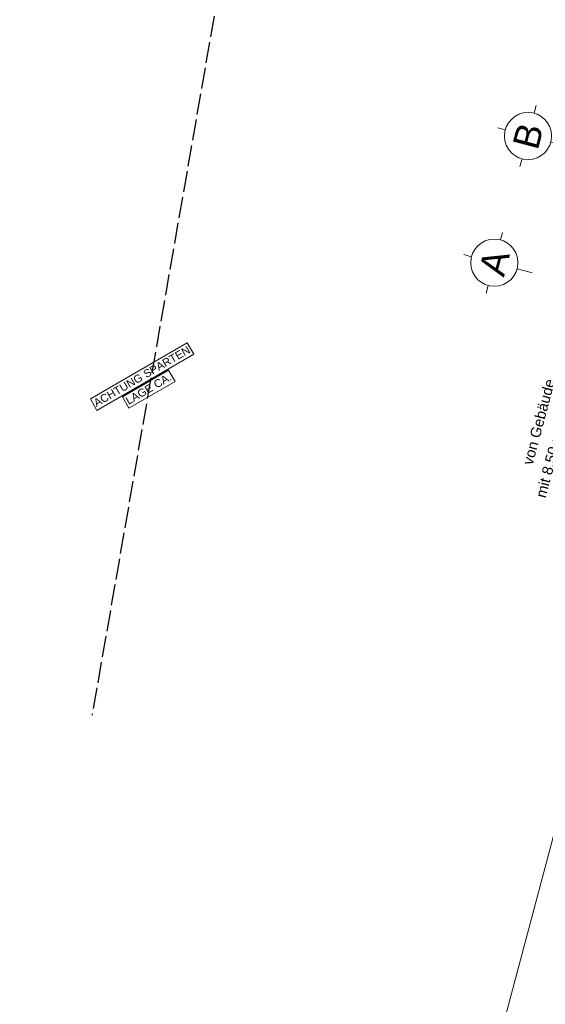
# Model space of a CAD drawing. Header units: metres. Extents: x 4462371 to 4462630, y 5328161 to 5328403.
# Tile 88 of 152: x 4462474 to 4462484, y 5328230 to 5328249. Entities that reach past the tile are written whole.
import ezdxf

# ---------------------------------------------------------------- set-up
doc = ezdxf.new("R2010")
doc.units = ezdxf.units.M
doc.header["$PDMODE"] = 65
doc.linetypes.add('AUSGEZOGEN', pattern=[0])
doc.linetypes.add('STRICHLINIE2_S3', pattern=[0.5, 0.4, -0.1])
doc.layers.add('Maßlinie_Allgemein', color=7, linetype='AUSGEZOGEN', lineweight=13)
doc.layers.add('Standard', color=7, linetype='AUSGEZOGEN', lineweight=13)
doc.styles.add('ARIAL', font='ARIAL.TTF')
doc.dimstyles.new('_DIMSTYLE_9', dxfattribs={"dimtxt": 0.2, "dimasz": 0.3, "dimexe": 0, "dimexo": 1e-06, "dimgap": 0.1, "dimtad": 2, "dimdec": 3, "dimrnd": 0.005, "dimzin": 4, "dimdsep": 46, "dimtxsty": 'ARIAL', "dimblk1": 'ALL_ML_STRICH', "dimblk2": 'ALL_ML_STRICH', "dimsah": 1, "dimcen": 0, "dimse1": 1, "dimse2": 1, "dimclrd": 7, "dimclre": 7, "dimclrt": 7, "dimadec": 0, "dimazin": 0, "dimtfac": 1, "dimtdec": 0, "dimtix": 1, "dimtmove": 2, "dimatfit": 3, "dimfxl": 0, "dimtzin": 0, "dimlwd": 0, "dimlwe": 13, "dimarcsym": 0})

# ---------------------------------------------------------------- blocks, each defined once
blk = doc.blocks.new('ALL_ML_STRICH')
at = {"color": 0, "linetype": 'ByBlock', "lineweight": -2}
for p, q in [((-1, 0), (0.5, 0)), ((-0.3, -0.3), (0.3, 0.3)), ((0, -0.5), (0, 0.5))]:
    blk.add_line(p, q, dxfattribs=at)
blk = doc.blocks.new('*D145')
at = {"layer": 'DEFPOINTS', "color": 7, "linetype": 'AUSGEZOGEN', "lineweight": 13}
for p in [(4462472.159, 5328337.173), (4462441.049, 5328239.214), (4462448.635, 5328237.194)]:
    blk.add_point(p, dxfattribs=at)
at = {"layer": 'Maßlinie_Allgemein', "color": 7, "linetype": 'AUSGEZOGEN', "lineweight": -2}
blk.add_line((4462448.635, 5328237.194), (4462475.058, 5328336.401), dxfattribs=at)
at = {"layer": 'Maßlinie_Allgemein', "color": 7, "linetype": 'AUSGEZOGEN', "lineweight": 13, "xscale": 0.3, "yscale": 0.3, "zscale": 0.3}
for p, rotation in [((4462475.058, 5328336.401), 75.08618496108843), ((4462448.635, 5328237.194), 255.0861849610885)]:
    blk.add_blockref('ALL_ML_STRICH', p, dxfattribs=dict(at, rotation=rotation))
at = {"layer": 'Maßlinie_Allgemein', "color": 7, "linetype": 'AUSGEZOGEN', "lineweight": 13, "insert": (4462461.663, 5328286.898), "char_height": 0.2, "width": 1.4, "attachment_point": 5, "rotation": 75.0862, "style": 'ARIAL'}
blk.add_mtext('\\A1;{\\A1;{102.66\\H0.132000;\\S5^ ;}}', dxfattribs=at)
blk = doc.blocks.new('*D146')
at = {"layer": 'DEFPOINTS', "color": 7, "linetype": 'AUSGEZOGEN', "lineweight": 13}
for p in [(4462472.159, 5328337.173), (4462440.149, 5328235.832), (4462448.459, 5328233.619)]:
    blk.add_point(p, dxfattribs=at)
at = {"layer": 'Maßlinie_Allgemein', "color": 7, "linetype": 'AUSGEZOGEN', "lineweight": -2}
blk.add_line((4462448.459, 5328233.619), (4462475.782, 5328336.208), dxfattribs=at)
at = {"layer": 'Maßlinie_Allgemein', "color": 7, "linetype": 'AUSGEZOGEN', "lineweight": 13, "xscale": 0.3, "yscale": 0.3, "zscale": 0.3}
for p, rotation in [((4462475.782, 5328336.208), 75.08618496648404), ((4462448.459, 5328233.619), 255.086184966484)]:
    blk.add_blockref('ALL_ML_STRICH', p, dxfattribs=dict(at, rotation=rotation))
at = {"layer": 'Maßlinie_Allgemein', "color": 7, "linetype": 'AUSGEZOGEN', "lineweight": 13, "insert": (4462461.937, 5328285.014), "char_height": 0.2, "width": 1.4, "attachment_point": 5, "rotation": 75.0862, "style": 'ARIAL'}
blk.add_mtext('\\A1;{\\A1;{106.16\\H0.132000;\\S5^ ;}}', dxfattribs=at)
blk = doc.blocks.new('COMPLEXOBJECT_105')
at = {"layer": 'Standard', "color": 7, "linetype": 'AUSGEZOGEN', "lineweight": 18}
for p, q in [((4462483.128, 5328244.555), (4462483.166, 5328244.7)), ((4462482.577, 5328244.236), (4462482.432, 5328244.275)), ((4462483.447, 5328244.005), (4462483.737, 5328243.928)), ((4462482.896, 5328243.686), (4462482.858, 5328243.541))]:
    blk.add_line(p, q, dxfattribs=at)
blk.add_circle((4462483.012, 5328244.121), 0.45, dxfattribs=at)
blk = doc.blocks.new('COMPLEXOBJECT_106')
at = {"layer": 'Standard', "color": 7, "linetype": 'AUSGEZOGEN', "lineweight": 18}
for p, q in [((4462483.771, 5328246.971), (4462483.81, 5328247.116)), ((4462483.221, 5328246.652), (4462483.076, 5328246.691)), ((4462484.09, 5328246.421), (4462484.38, 5328246.343)), ((4462483.54, 5328246.102), (4462483.501, 5328245.957))]:
    blk.add_line(p, q, dxfattribs=at)
blk.add_circle((4462483.655, 5328246.536), 0.45, dxfattribs=at)

msp = doc.modelspace()

# ---------------------------------------------------------------- linework, layer by layer
at = {"layer": 'Standard', "color": 7, "linetype": 'STRICHLINIE2_S3', "lineweight": 25}
msp.add_line((4462479.21406, 5328257.68678), (4462475.33731, 5328235.49308), dxfattribs=at)
at = {"layer": 'Standard', "color": 7, "linetype": 'AUSGEZOGEN', "lineweight": 18}
for p, q in [((4462477.1522, 5328242.59251), (4462475.30568, 5328241.52272)), ((4462477.27752, 5328242.3762), (4462477.1522, 5328242.59251)), ((4462475.431, 5328241.3064), (4462477.27752, 5328242.3762)), ((4462476.79549, 5328242.07381), (4462475.91584, 5328241.56418)), ((4462476.92081, 5328241.85749), (4462476.79549, 5328242.07381)), ((4462476.04117, 5328241.34786), (4462476.92081, 5328241.85749)), ((4462475.91584, 5328241.56418), (4462476.04117, 5328241.34786)), ((4462475.30568, 5328241.52272), (4462475.431, 5328241.3064))]:
    msp.add_line(p, q, dxfattribs=at)
at = {"layer": 'Standard', "color": 7, "linetype": 'AUSGEZOGEN', "lineweight": 13}
msp.add_line((4462486.61972, 5328242.51293), (4462481.11237, 5328221.83486), dxfattribs=at)

# ---------------------------------------------------------------- block references
at = {"layer": 'Standard', "color": 7, "linetype": 'AUSGEZOGEN', "lineweight": 18}
for name in ['COMPLEXOBJECT_106', 'COMPLEXOBJECT_105']:
    msp.add_blockref(name, (0, 0), dxfattribs=at)

# ---------------------------------------------------------------- texts
at = {"layer": 'Standard', "color": 7, "linetype": 'AUSGEZOGEN', "lineweight": 18, "style": 'ARIAL'}
for s, insert, char_height, width, attachment_point, rotation in [('\\W0.99;B', (4462483.65536, 5328246.53639), 0.5, 0.7133192, 5, 75.086185), ('\\W0.99;A', (4462483.01195, 5328244.12061), 0.5, 0.7133192, 5, 75.086185), ('ACHTUNG\\~SPARTEN', (4462475.42506, 5328241.36652), 0.15, 0.075, 7, 30.086185), ('LAGE\\~CA.', (4462476.03523, 5328241.40799), 0.15, 0.075, 7, 30.086185)]:
    msp.add_mtext(s, dxfattribs=dict(at, insert=insert, char_height=char_height, width=width, attachment_point=attachment_point, rotation=rotation))
at = {"layer": 'Standard', "color": 7, "linetype": 'AUSGEZOGEN', "lineweight": 18, "insert": (4462483.97886, 5328241.92272), "char_height": 0.2, "width": 2.3204566, "attachment_point": 3, "rotation": 75.086185, "line_spacing_factor": 1.204819, "style": 'ARIAL'}
msp.add_mtext('{\\fArial|i0|b0;\\H0.200000;\\W1.000000;\\C7;von Gebäude}\\P{\\fArial|i0|b0;\\H0.200000;\\W1.000000;\\C7;mit 8.50 m für FW}\\P', dxfattribs=at)

# ---------------------------------------------------------------- dimensions: what is measured, and where the dimension line sits
at = {"layer": 'Maßlinie_Allgemein', "color": 7, "linetype": 'AUSGEZOGEN', "lineweight": 13}
for base, p1, picture, middle in [((4462475.78249, 5328336.20828), (4462440.14871, 5328235.83199), '*D146', (4462461.93692, 5328285.0136)), ((4462475.05775, 5328336.40131), (4462441.04949, 5328239.21409), '*D145', (4462461.66257, 5328286.89768))]:
    dim = msp.add_linear_dim(base=base, p1=p1, p2=(4462472.15881, 5328337.1734), angle=75.086185, dimstyle='_DIMSTYLE_9', override={"dimpost": '<>', "dimclrd": 7, "dimclre": 7, "dimclrt": 7, "dimlwd": 0, "dimlwe": 13}, dxfattribs=at)
    dim.commit()
    dim.dimension.update_dxf_attribs({"geometry": picture, "text_midpoint": middle, "dimtype": 160})

doc.saveas('drawing.dxf')
